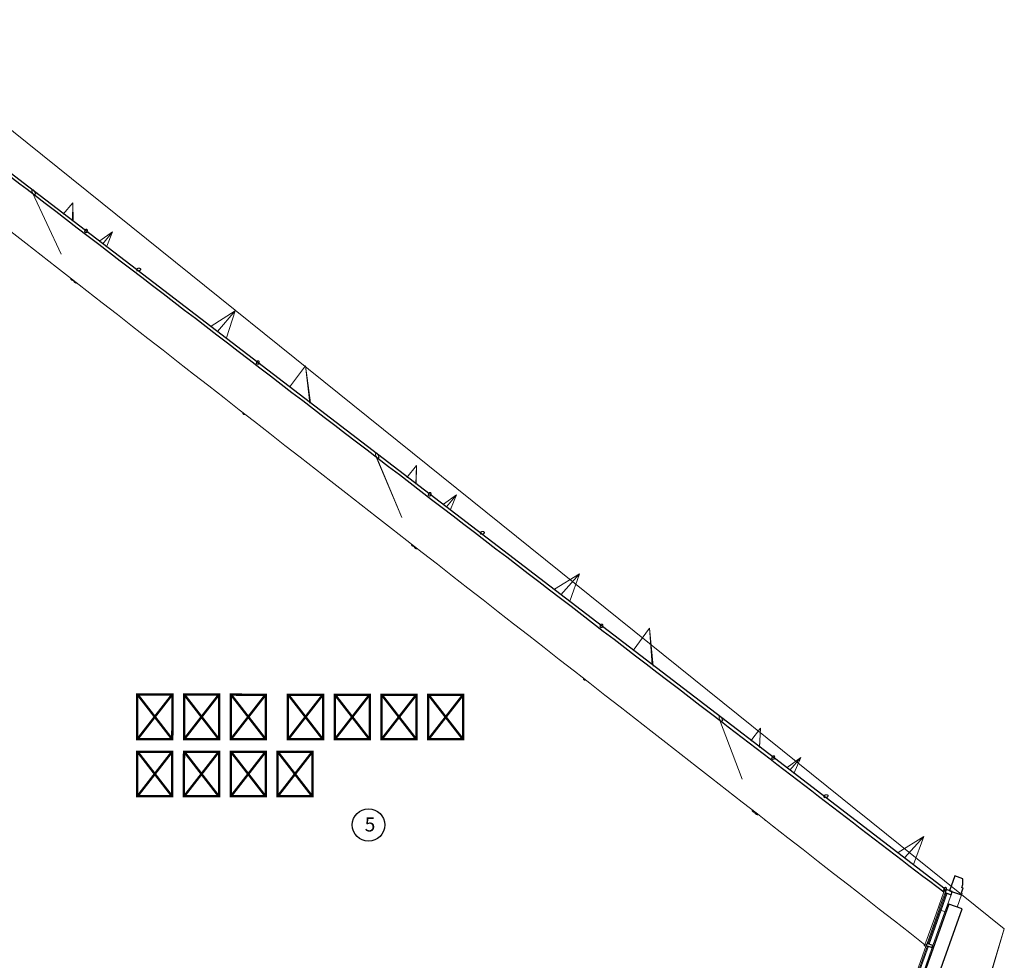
# Model space of a CAD drawing. Header units: millimetres. Extents: x 1512 to 2105, y 794 to 1149.
# Tile 47 of 256: x 1642 to 1665, y 889 to 912. Entities that reach past the tile are written whole.
import ezdxf

# ---------------------------------------------------------------- set-up
doc = ezdxf.new("R2010")
doc.units = ezdxf.units.MM
for name, color, linetype, lineweight in [('A-GENM', 13, 'Continuous', 9), ('A-GLAZ-CURT', 52, 'Continuous', 9), ('A-GLAZ-CWMG', 51, 'Continuous', 9), ('A-WALL', 113, 'Continuous', 9)]:
    doc.layers.add(name, color=color, linetype=linetype, lineweight=lineweight)
doc.styles.get("Standard").update_dxf_attribs({"font": 'arial.ttf'})

# ---------------------------------------------------------------- blocks, each defined once
blk = doc.blocks.new('Generic Models 1 - Generic Models 1-135348-همکف')
at = {"layer": 'A-GENM'}
for p, q in [((-85.546, 23.286), (-136.734, 64.375)), ((-85.546, 23.286), (-100.58, -26.931)), ((-85.868, 22.238), (-85.546, 23.286))]:
    blk.add_line(p, q, dxfattribs=at)
blk = doc.blocks.new('Generic Models 2 - Generic Models 2-140614-همکف')
at = {"layer": 'A-GENM', "lineweight": 25}
for p, q in [((-86.72, 24.541), (-86.845, 24.19)), ((-86.531, 24.474), (-86.72, 24.541)), ((-86.555, 24.263), (-86.528, 24.341)), ((-86.528, 24.341), (-86.531, 24.474)), ((-86.845, 24.19), (-86.562, 24.09)), ((-86.562, 24.149), (-86.526, 24.252)), ((-86.543, 24.143), (-86.562, 24.149)), ((-86.562, 24.09), (-86.543, 24.143)), ((-86.526, 24.252), (-86.555, 24.263))]:
    blk.add_line(p, q, dxfattribs=at)
at = {"layer": 'A-GENM'}
for p, q in [((-86.663, 23.804), (-86.562, 24.09)), ((-87.221, 22.871), (-87.242, 22.879))]:
    blk.add_line(p, q, dxfattribs=at)
blk = doc.blocks.new('Generic Models 3 - Generic Models 3-147078-همکف')
at = {"layer": 'A-GENM', "lineweight": 25}
for p, q in [((-86.865, 23.875), (-89.832, 15.496)), ((-86.547, 23.763), (-86.865, 23.875)), ((-89.514, 15.383), (-86.547, 23.763))]:
    blk.add_line(p, q, dxfattribs=at)
blk = doc.blocks.new('Rectangular Mullion - 50 x 150mm-137296-همکف')
at = {"layer": 'A-GLAZ-CWMG'}
for p, q in [((-87.09, 23.758), (-87.095, 23.744)), ((-86.949, 23.708), (-86.954, 23.694))]:
    blk.add_line(p, q, dxfattribs=at)
blk = doc.blocks.new('System Panel - Glazed-137446-همکف')
at = {"layer": 'A-GLAZ-CURT', "lineweight": 18}
for p, q in [((0.736, 0.049), (-0.736, 0.049)), ((-0.736, 0.049), (-0.736, 0.024)), ((-0.736, 0.024), (0.736, 0.024)), ((0.736, 0.024), (0.736, 0.049))]:
    blk.add_line(p, q, dxfattribs=at)
blk = doc.blocks.new('System Panel - Glazed-137447-همکف')
at = {"layer": 'A-GLAZ-CURT', "lineweight": 18}
for p, q in [((0.544, 0.049), (-0.736, 0.049)), ((-0.736, 0.049), (-0.736, 0.024)), ((-0.736, 0.024), (0.544, 0.024)), ((0.544, 0.024), (0.544, 0.049))]:
    blk.add_line(p, q, dxfattribs=at)
blk = doc.blocks.new('Rectangular Mullion - 50 x 150mm-137341-همکف')
at = {"layer": 'A-GLAZ-CWMG'}
for p, q in [((-86.952, 24.148), (-87.09, 23.758)), ((-86.811, 24.097), (-86.949, 23.708))]:
    blk.add_line(p, q, dxfattribs=at)
at = {"layer": 'A-GLAZ-CWMG', "lineweight": 25}
for p, q in [((-86.927, 24.219), (-86.952, 24.148)), ((-86.952, 24.148), (-86.811, 24.097)), ((-86.786, 24.169), (-86.927, 24.219)), ((-86.811, 24.097), (-86.786, 24.169))]:
    blk.add_line(p, q, dxfattribs=at)
blk = doc.blocks.new('Rectangular Mullion - 50 x 150mm-137349-همکف')
at = {"layer": 'A-GLAZ-CWMG'}
for p, q in [((-96.013, -1.445), (-95.522, -0.058)), ((-95.38, -0.108), (-95.871, -1.495))]:
    blk.add_line(p, q, dxfattribs=at)
blk = doc.blocks.new('Rectangular Mullion - 50 x 150mm-137350-همکف')
at = {"layer": 'A-GLAZ-CWMG'}
for p, q in [((-87.379, 22.941), (-87.095, 23.744)), ((-86.954, 23.694), (-87.238, 22.891)), ((-87.071, 23.736), (-87.095, 23.744)), ((-86.954, 23.694), (-87.048, 23.728))]:
    blk.add_line(p, q, dxfattribs=at)
blk = doc.blocks.new('Rectangular Mullion - 50 x 150mm-137391-همکف')
at = {"layer": 'A-GLAZ-CWMG', "lineweight": 25}
for p, q in [((-0.025, 0.075), (0.025, 0.075)), ((-0.025, -0.075), (-0.025, 0.075)), ((0.025, 0.075), (0.025, -0.075)), ((0.025, -0.075), (-0.025, -0.075))]:
    blk.add_line(p, q, dxfattribs=at)
blk = doc.blocks.new('Family2 - Family2-157025-همکف')
at = {"layer": 'A-GLAZ-CURT'}
for p, q in [((-91.058, 27.356), (-91.071, 27.317)), ((-91.014, 27.298), (-91.001, 27.337)), ((-90.705, 27.108), (-90.378, 27.344)), ((-90.636, 27.045), (-90.378, 27.344)), ((-90.636, 27.045), (-90.378, 27.344)), ((-90.539, 26.987), (-90.378, 27.344)), ((-90.705, 27.108), (-90.71, 27.102)), ((-90.539, 26.987), (-90.548, 26.978)), ((-89.788, 26.461), (-89.854, 26.447)), ((-89.851, 26.445), (-89.811, 26.453)), ((-89.823, 26.393), (-89.776, 26.402)), ((-91.488, 26.071), (-91.496, 26.048)), ((-91.496, 26.047), (-91.465, 26.053))]:
    blk.add_line(p, q, dxfattribs=at)
at = {"layer": 'A-GLAZ-CURT', "lineweight": 18}
for p, q in [((-89.833, 26.423), (-89.831, 26.417)), ((-89.831, 26.417), (-89.827, 26.412)), ((-89.825, 26.442), (-89.83, 26.436)), ((-89.827, 26.411), (-89.821, 26.407)), ((-89.819, 26.448), (-89.825, 26.442)), ((-89.811, 26.453), (-89.818, 26.448)), ((-89.801, 26.457), (-89.81, 26.453)), ((-89.804, 26.401), (-89.795, 26.401)), ((-89.794, 26.401), (-89.784, 26.401))]:
    blk.add_line(p, q, dxfattribs=at)
at = {"layer": 'A-GLAZ-CURT', "lineweight": 18, "flags": 128}
for points in [[(-91.055, 27.364), (-91.058, 27.355), (-91.061, 27.345), (-91.062, 27.336), (-91.061, 27.327), (-91.058, 27.318), (-91.055, 27.312), (-91.05, 27.307), (-91.044, 27.304), (-91.037, 27.303), (-91.03, 27.304), (-91.023, 27.307), (-91.016, 27.313), (-91.01, 27.32), (-91.005, 27.328)], [(-91.005, 27.328), (-91.001, 27.337), (-90.999, 27.347), (-90.998, 27.357), (-90.999, 27.366), (-91.001, 27.374), (-91.005, 27.381), (-91.01, 27.386), (-91.016, 27.389), (-91.023, 27.39), (-91.03, 27.388), (-91.037, 27.385), (-91.044, 27.38), (-91.05, 27.373), (-91.055, 27.364)], [(-89.83, 26.436), (-89.833, 26.429), (-89.833, 26.423)], [(-89.821, 26.407), (-89.813, 26.404), (-89.805, 26.402)], [(-89.753, 26.411), (-89.745, 26.416), (-89.738, 26.422), (-89.733, 26.428), (-89.731, 26.435), (-89.73, 26.441), (-89.732, 26.447), (-89.736, 26.452), (-89.742, 26.457), (-89.75, 26.46), (-89.759, 26.462), (-89.769, 26.463), (-89.78, 26.462), (-89.791, 26.461), (-89.801, 26.458)], [(-89.783, 26.401), (-89.773, 26.403), (-89.762, 26.406), (-89.753, 26.411)]]:
    blk.add_lwpolyline(points, dxfattribs=at)
at = {"layer": 'A-GLAZ-CURT'}
blk.add_open_spline([(-91.475, 26.061), (-91.476, 26.06), (-91.477, 26.059), (-91.48, 26.057), (-91.482, 26.056), (-91.484, 26.054), (-91.486, 26.053), (-91.488, 26.051), (-91.49, 26.049), (-91.492, 26.048), (-91.494, 26.047), (-91.495, 26.047), (-91.496, 26.047), (-91.496, 26.047), (-91.497, 26.047), (-91.496, 26.047), (-91.496, 26.048)], degree=3, knots=[0.5865531, 0.5865531, 0.5865531, 0.5865531, 0.6041667, 0.625, 0.6458333, 0.6666667, 0.6875, 0.7083333, 0.75, 0.7708333, 0.7916667, 0.8333333, 0.8541667, 0.875, 0.9166667, 0.932902, 0.932902, 0.932902, 0.932902], dxfattribs=at)
blk = doc.blocks.new('Family2 - Family2-157028-همکف')
at = {"layer": 'A-GLAZ-CURT'}
for p, q in [((-99.217, 33.592), (-99.228, 33.554)), ((-99.17, 33.537), (-99.159, 33.575)), ((-98.863, 33.346), (-98.549, 33.571)), ((-98.793, 33.282), (-98.549, 33.571)), ((-98.793, 33.282), (-98.549, 33.571)), ((-98.698, 33.225), (-98.549, 33.571)), ((-98.863, 33.346), (-98.868, 33.339)), ((-98.698, 33.225), (-98.707, 33.216)), ((-97.945, 32.699), (-98.015, 32.687)), ((-98.01, 32.683), (-97.969, 32.691)), ((-97.98, 32.632), (-97.935, 32.64)), ((-99.577, 32.368), (-99.582, 32.348)), ((-99.582, 32.347), (-99.556, 32.352))]:
    blk.add_line(p, q, dxfattribs=at)
at = {"layer": 'A-GLAZ-CURT', "lineweight": 18}
for p, q in [((-97.99, 32.667), (-97.99, 32.661)), ((-97.99, 32.661), (-97.988, 32.655)), ((-97.987, 32.655), (-97.984, 32.65)), ((-97.983, 32.649), (-97.978, 32.645)), ((-97.977, 32.645), (-97.97, 32.642)), ((-97.969, 32.691), (-97.976, 32.686)), ((-97.96, 32.695), (-97.969, 32.691)), ((-97.95, 32.698), (-97.959, 32.695))]:
    blk.add_line(p, q, dxfattribs=at)
at = {"layer": 'A-GLAZ-CURT', "lineweight": 18, "flags": 128}
for points in [[(-99.213, 33.602), (-99.216, 33.593), (-99.218, 33.584), (-99.219, 33.574), (-99.218, 33.565), (-99.216, 33.557), (-99.212, 33.55), (-99.207, 33.545), (-99.201, 33.542), (-99.194, 33.541), (-99.187, 33.542), (-99.18, 33.546), (-99.174, 33.551), (-99.168, 33.557), (-99.163, 33.565)], [(-99.163, 33.565), (-99.159, 33.574), (-99.157, 33.584), (-99.157, 33.593), (-99.158, 33.602), (-99.16, 33.61), (-99.164, 33.617), (-99.169, 33.622), (-99.175, 33.625), (-99.182, 33.626), (-99.189, 33.625), (-99.196, 33.622), (-99.202, 33.617), (-99.208, 33.61), (-99.213, 33.602)], [(-97.977, 32.686), (-97.983, 32.68), (-97.987, 32.674), (-97.989, 32.667)], [(-97.969, 32.642), (-97.96, 32.639), (-97.951, 32.639), (-97.94, 32.639), (-97.93, 32.641), (-97.92, 32.644), (-97.911, 32.648)], [(-97.911, 32.648), (-97.903, 32.653), (-97.897, 32.659), (-97.892, 32.665), (-97.89, 32.672), (-97.89, 32.678), (-97.892, 32.684), (-97.896, 32.689), (-97.902, 32.694), (-97.91, 32.697), (-97.919, 32.699), (-97.929, 32.7), (-97.939, 32.7), (-97.949, 32.698)]]:
    blk.add_lwpolyline(points, dxfattribs=at)
at = {"layer": 'A-GLAZ-CURT'}
for points, knots in [([(-99.582, 32.347), (-99.582, 32.347), (-99.582, 32.347), (-99.583, 32.347), (-99.583, 32.348), (-99.583, 32.348)], [0.83569754, 0.83569754, 0.83569754, 0.83569754, 0.85416667, 0.875, 0.91666667, 0.91666667, 0.91666667, 0.91666667]), ([(-99.565, 32.358), (-99.565, 32.358), (-99.566, 32.357), (-99.567, 32.356), (-99.57, 32.355), (-99.572, 32.353), (-99.575, 32.351), (-99.577, 32.349), (-99.579, 32.348), (-99.58, 32.348), (-99.581, 32.347), (-99.582, 32.347)], [0.599151, 0.599151, 0.599151, 0.599151, 0.6041667, 0.625, 0.6458333, 0.6666667, 0.7083333, 0.75, 0.7708333, 0.7916667, 0.8333333, 0.8333333, 0.8333333, 0.8333333])]:
    blk.add_open_spline(points, degree=3, knots=knots, dxfattribs=at)
blk = doc.blocks.new('Family2 - Family2-157031-همکف')
at = {"layer": 'A-GLAZ-CURT'}
for p, q in [((-107.375, 39.828), (-107.384, 39.791)), ((-107.326, 39.776), (-107.317, 39.814)), ((-107.021, 39.583), (-106.719, 39.798)), ((-106.95, 39.519), (-106.719, 39.798)), ((-106.95, 39.519), (-106.719, 39.798)), ((-106.857, 39.463), (-106.719, 39.798)), ((-107.021, 39.583), (-107.026, 39.576)), ((-106.857, 39.463), (-106.866, 39.454)), ((-106.102, 38.937), (-106.175, 38.926)), ((-106.17, 38.922), (-106.127, 38.928)), ((-106.138, 38.871), (-106.094, 38.877)), ((-107.665, 38.664), (-107.669, 38.648)), ((-107.668, 38.647), (-107.647, 38.65))]:
    blk.add_line(p, q, dxfattribs=at)
at = {"layer": 'A-GLAZ-CURT', "lineweight": 18}
for p, q in [((-106.144, 38.912), (-106.146, 38.906)), ((-106.146, 38.905), (-106.146, 38.899)), ((-106.146, 38.899), (-106.144, 38.893)), ((-106.14, 38.918), (-106.144, 38.912)), ((-106.144, 38.893), (-106.14, 38.888)), ((-106.135, 38.923), (-106.14, 38.918)), ((-106.14, 38.888), (-106.134, 38.883)), ((-106.127, 38.928), (-106.134, 38.924)), ((-106.133, 38.883), (-106.126, 38.88)), ((-106.118, 38.932), (-106.127, 38.929)), ((-106.126, 38.88), (-106.117, 38.877)), ((-106.109, 38.935), (-106.118, 38.933)), ((-106.117, 38.877), (-106.108, 38.876))]:
    blk.add_line(p, q, dxfattribs=at)
at = {"layer": 'A-GLAZ-CURT', "lineweight": 18, "flags": 128}
for points in [[(-107.371, 39.84), (-107.374, 39.831), (-107.376, 39.822), (-107.377, 39.812), (-107.376, 39.804), (-107.373, 39.796), (-107.369, 39.789), (-107.364, 39.784), (-107.358, 39.781), (-107.351, 39.78), (-107.344, 39.781), (-107.337, 39.784), (-107.331, 39.789), (-107.325, 39.795), (-107.321, 39.803)], [(-107.321, 39.803), (-107.317, 39.811), (-107.316, 39.821), (-107.315, 39.83), (-107.316, 39.839), (-107.319, 39.847), (-107.323, 39.853), (-107.328, 39.858), (-107.334, 39.861), (-107.341, 39.863), (-107.348, 39.862), (-107.354, 39.859), (-107.361, 39.854), (-107.366, 39.847), (-107.371, 39.84)], [(-106.069, 38.885), (-106.061, 38.89), (-106.055, 38.896), (-106.051, 38.902), (-106.049, 38.909), (-106.05, 38.915), (-106.052, 38.921), (-106.056, 38.926), (-106.062, 38.931), (-106.07, 38.934), (-106.079, 38.936), (-106.089, 38.937), (-106.099, 38.937), (-106.108, 38.936)], [(-106.107, 38.876), (-106.097, 38.877), (-106.087, 38.878), (-106.077, 38.881), (-106.069, 38.885)]]:
    blk.add_lwpolyline(points, dxfattribs=at)
at = {"layer": 'A-GLAZ-CURT'}
blk.add_open_spline([(-107.655, 38.655), (-107.655, 38.655), (-107.657, 38.654), (-107.659, 38.652), (-107.662, 38.65), (-107.664, 38.649), (-107.666, 38.648), (-107.667, 38.648), (-107.668, 38.647), (-107.668, 38.648), (-107.669, 38.648), (-107.669, 38.648), (-107.669, 38.649)], degree=3, knots=[0.6218498, 0.6218498, 0.6218498, 0.6218498, 0.625, 0.6666667, 0.7083333, 0.75, 0.7708333, 0.7916667, 0.8333333, 0.8541667, 0.875, 0.9166667, 0.9166667, 0.9166667, 0.9166667], dxfattribs=at)
blk = doc.blocks.new('Family2 - Family2-157047-همکف')
at = {"layer": 'A-GLAZ-CURT'}
for p, q in [((-92.228, 28.215), (-92.25, 28.271)), ((-92.306, 28.25), (-91.766, 26.83)), ((-91.566, 27.739), (-91.334, 28.045)), ((-91.359, 27.598), (-91.334, 28.045)), ((-91.359, 27.598), (-91.334, 28.045)), ((-91.356, 27.585), (-91.334, 28.045)), ((-91.058, 27.356), (-91.071, 27.317)), ((-91.014, 27.298), (-91.001, 27.337)), ((-91.474, 26.06), (-91.455, 26.012)), ((-91.447, 26.01), (-91.448, 26.007))]:
    blk.add_line(p, q, dxfattribs=at)
at = {"layer": 'A-GLAZ-CURT', "lineweight": 18}
for p, q in [((-92.301, 28.24), (-92.296, 28.229)), ((-92.243, 28.245), (-92.245, 28.256)), ((-92.241, 28.234), (-92.243, 28.244)), ((-92.243, 28.214), (-92.242, 28.223)), ((-92.242, 28.223), (-92.241, 28.233))]:
    blk.add_line(p, q, dxfattribs=at)
at = {"layer": 'A-GLAZ-CURT', "lineweight": 18, "flags": 128}
for points in [[(-92.245, 28.257), (-92.249, 28.269), (-92.254, 28.281), (-92.26, 28.292), (-92.266, 28.302), (-92.273, 28.31), (-92.281, 28.317), (-92.288, 28.321), (-92.294, 28.322), (-92.3, 28.322), (-92.305, 28.319), (-92.31, 28.314), (-92.312, 28.306), (-92.314, 28.297), (-92.314, 28.287)], [(-92.314, 28.287), (-92.313, 28.276), (-92.31, 28.264), (-92.306, 28.251), (-92.302, 28.241)], [(-92.296, 28.229), (-92.289, 28.219), (-92.282, 28.211), (-92.275, 28.204), (-92.268, 28.2)], [(-92.268, 28.2), (-92.261, 28.198), (-92.255, 28.199), (-92.25, 28.202)], [(-92.25, 28.202), (-92.246, 28.207), (-92.243, 28.214)], [(-91.055, 27.364), (-91.058, 27.355), (-91.061, 27.345), (-91.062, 27.336), (-91.061, 27.327), (-91.058, 27.318), (-91.055, 27.312), (-91.05, 27.307), (-91.044, 27.304), (-91.037, 27.303), (-91.03, 27.304), (-91.023, 27.307), (-91.016, 27.313), (-91.01, 27.32), (-91.005, 27.328)], [(-91.005, 27.328), (-91.001, 27.337), (-90.999, 27.347), (-90.998, 27.357), (-90.999, 27.366), (-91.001, 27.374), (-91.005, 27.381), (-91.01, 27.386), (-91.016, 27.389), (-91.023, 27.39), (-91.03, 27.388), (-91.037, 27.385), (-91.044, 27.38), (-91.05, 27.373), (-91.055, 27.364)]]:
    blk.add_lwpolyline(points, dxfattribs=at)
at = {"layer": 'A-GLAZ-CURT'}
blk.add_open_spline([(-91.458, 26.021), (-91.458, 26.02), (-91.457, 26.018), (-91.457, 26.015), (-91.456, 26.012), (-91.455, 26.009), (-91.453, 26.007), (-91.452, 26.006), (-91.451, 26.005), (-91.449, 26.005), (-91.448, 26.006), (-91.448, 26.007)], degree=3, knots=[0.7293074, 0.7293074, 0.7293074, 0.7293074, 0.75, 0.7708333, 0.7916667, 0.8333333, 0.8541667, 0.875, 0.9166667, 0.9583333, 1, 1, 1, 1], dxfattribs=at)
blk.add_open_spline([(-91.448, 26.007), (-91.447, 26.007), (-91.447, 26.008), (-91.446, 26.009)], degree=3, dxfattribs=at)
blk = doc.blocks.new('Family2 - Family2-157051-همکف')
at = {"layer": 'A-GLAZ-CURT'}
for p, q in [((-100.463, 34.486), (-99.848, 33.035)), ((-100.385, 34.455), (-100.408, 34.51)), ((-99.728, 33.98), (-99.499, 34.268)), ((-99.514, 33.823), (-99.499, 34.268)), ((-99.507, 33.827), (-99.499, 34.268)), ((-99.507, 33.827), (-99.499, 34.268)), ((-99.217, 33.592), (-99.228, 33.554)), ((-99.17, 33.537), (-99.159, 33.575)), ((-99.56, 32.355), (-99.542, 32.313))]:
    blk.add_line(p, q, dxfattribs=at)
at = {"layer": 'A-GLAZ-CURT', "lineweight": 18}
for p, q in [((-100.454, 34.468), (-100.448, 34.459)), ((-100.447, 34.458), (-100.441, 34.451)), ((-100.44, 34.45), (-100.433, 34.444)), ((-100.433, 34.444), (-100.426, 34.44)), ((-100.426, 34.439), (-100.419, 34.437)), ((-100.419, 34.437), (-100.413, 34.438)), ((-100.413, 34.438), (-100.408, 34.44)), ((-100.407, 34.44), (-100.403, 34.445)), ((-100.403, 34.493), (-100.406, 34.504)), ((-100.403, 34.445), (-100.4, 34.451)), ((-100.4, 34.482), (-100.402, 34.492)), ((-100.399, 34.471), (-100.4, 34.481)), ((-100.4, 34.452), (-100.399, 34.46)), ((-100.399, 34.461), (-100.399, 34.47))]:
    blk.add_line(p, q, dxfattribs=at)
at = {"layer": 'A-GLAZ-CURT', "lineweight": 18, "flags": 128}
for points in [[(-100.407, 34.505), (-100.412, 34.517), (-100.418, 34.528), (-100.424, 34.538), (-100.432, 34.546), (-100.439, 34.552), (-100.446, 34.556), (-100.453, 34.559), (-100.459, 34.558), (-100.464, 34.556), (-100.469, 34.551), (-100.471, 34.544), (-100.473, 34.535), (-100.473, 34.525)], [(-100.473, 34.525), (-100.472, 34.514), (-100.469, 34.502), (-100.465, 34.491), (-100.461, 34.481)], [(-100.461, 34.48), (-100.46, 34.479), (-100.455, 34.469)], [(-99.213, 33.602), (-99.216, 33.593), (-99.218, 33.584), (-99.219, 33.574), (-99.218, 33.565), (-99.216, 33.557), (-99.212, 33.55), (-99.207, 33.545), (-99.201, 33.542), (-99.194, 33.541), (-99.187, 33.542), (-99.18, 33.546), (-99.174, 33.551), (-99.168, 33.557), (-99.163, 33.565)], [(-99.163, 33.565), (-99.159, 33.574), (-99.157, 33.584), (-99.157, 33.593), (-99.158, 33.602), (-99.16, 33.61), (-99.164, 33.617), (-99.169, 33.622), (-99.175, 33.625), (-99.182, 33.626), (-99.189, 33.625), (-99.196, 33.622), (-99.202, 33.617), (-99.208, 33.61), (-99.213, 33.602)]]:
    blk.add_lwpolyline(points, dxfattribs=at)
at = {"layer": 'A-GLAZ-CURT'}
blk.add_open_spline([(-99.545, 32.319), (-99.544, 32.318), (-99.544, 32.317), (-99.543, 32.315), (-99.542, 32.312), (-99.541, 32.309), (-99.539, 32.307), (-99.538, 32.306), (-99.537, 32.305), (-99.535, 32.305), (-99.534, 32.306), (-99.533, 32.307)], degree=3, knots=[0.7394732, 0.7394732, 0.7394732, 0.7394732, 0.75, 0.7708333, 0.7916667, 0.8333333, 0.8541667, 0.875, 0.9166667, 0.9583333, 1, 1, 1, 1], dxfattribs=at)
blk = doc.blocks.new('Family2 - Family2-157055-همکف')
at = {"layer": 'A-GLAZ-CURT'}
for p, q in [((-108.621, 40.723), (-107.937, 39.268)), ((-108.542, 40.695), (-108.567, 40.748)), ((-107.891, 40.22), (-107.663, 40.491)), ((-107.672, 40.06), (-107.663, 40.491)), ((-107.653, 40.056), (-107.663, 40.491)), ((-107.653, 40.056), (-107.663, 40.491)), ((-107.375, 39.828), (-107.384, 39.791)), ((-107.326, 39.776), (-107.317, 39.814)), ((-107.646, 38.65), (-107.629, 38.614))]:
    blk.add_line(p, q, dxfattribs=at)
at = {"layer": 'A-GLAZ-CURT', "lineweight": 18}
for p, q in [((-108.613, 40.708), (-108.61, 40.704)), ((-108.61, 40.703), (-108.607, 40.699)), ((-108.606, 40.698), (-108.599, 40.69)), ((-108.598, 40.69), (-108.592, 40.684)), ((-108.591, 40.683), (-108.584, 40.679)), ((-108.584, 40.679), (-108.577, 40.676)), ((-108.576, 40.676), (-108.571, 40.676)), ((-108.57, 40.676), (-108.565, 40.678)), ((-108.565, 40.679), (-108.561, 40.683)), ((-108.56, 40.73), (-108.563, 40.74)), ((-108.56, 40.683), (-108.558, 40.689)), ((-108.557, 40.718), (-108.559, 40.728)), ((-108.556, 40.707), (-108.557, 40.717)), ((-108.557, 40.689), (-108.556, 40.697)), ((-108.556, 40.698), (-108.556, 40.706))]:
    blk.add_line(p, q, dxfattribs=at)
at = {"layer": 'A-GLAZ-CURT', "lineweight": 18, "flags": 128}
for points in [[(-108.564, 40.741), (-108.569, 40.753), (-108.575, 40.763), (-108.582, 40.773), (-108.589, 40.781), (-108.597, 40.788), (-108.604, 40.792), (-108.611, 40.795), (-108.618, 40.795), (-108.623, 40.792), (-108.628, 40.788), (-108.631, 40.781), (-108.632, 40.773), (-108.632, 40.764)], [(-108.632, 40.764), (-108.631, 40.753), (-108.628, 40.741), (-108.624, 40.73), (-108.62, 40.72)], [(-108.62, 40.72), (-108.619, 40.718), (-108.613, 40.708)], [(-107.371, 39.84), (-107.374, 39.831), (-107.376, 39.822), (-107.377, 39.812), (-107.376, 39.804), (-107.373, 39.796), (-107.369, 39.789), (-107.364, 39.784), (-107.358, 39.781), (-107.351, 39.78), (-107.344, 39.781), (-107.337, 39.784), (-107.331, 39.789), (-107.325, 39.795), (-107.321, 39.803)], [(-107.321, 39.803), (-107.317, 39.811), (-107.316, 39.821), (-107.315, 39.83), (-107.316, 39.839), (-107.319, 39.847), (-107.323, 39.853), (-107.328, 39.858), (-107.334, 39.861), (-107.341, 39.863), (-107.348, 39.862), (-107.354, 39.859), (-107.361, 39.854), (-107.366, 39.847), (-107.371, 39.84)]]:
    blk.add_lwpolyline(points, dxfattribs=at)
at = {"layer": 'A-GLAZ-CURT'}
blk.add_open_spline([(-107.63, 38.616), (-107.63, 38.616), (-107.63, 38.614), (-107.628, 38.611), (-107.627, 38.609), (-107.625, 38.607), (-107.624, 38.606), (-107.622, 38.605), (-107.621, 38.605), (-107.621, 38.605)], degree=3, knots=[0.7554543, 0.7554543, 0.7554543, 0.7554543, 0.7708333, 0.7916667, 0.8333333, 0.8541667, 0.875, 0.9166667, 0.9444116, 0.9444116, 0.9444116, 0.9444116], dxfattribs=at)

msp = doc.modelspace()

# ---------------------------------------------------------------- linework, layer by layer
msp.add_circle((1650.319, 892.515), 0.385)
at = {"layer": 'A-GLAZ-CURT'}
for p, q in [((1642.343, 907.505), (1643.026, 906.05)), ((1642.422, 907.477), (1642.397, 907.531)), ((1644.861, 905.717), (1644.788, 905.706)), ((1644.792, 905.703), (1644.837, 905.709)), ((1644.825, 905.651), (1644.869, 905.658)), ((1643.295, 905.432), (1643.297, 905.432)), ((1643.303, 905.432), (1643.314, 905.433)), ((1643.315, 905.432), (1643.324, 905.411)), ((1647.154, 904.705), (1646.584, 904.347)), ((1647.154, 904.705), (1646.733, 904.217)), ((1647.154, 904.705), (1646.733, 904.217)), ((1647.154, 904.705), (1646.946, 904.064)), ((1646.575, 904.338), (1646.584, 904.347)), ((1646.941, 904.058), (1646.946, 904.064)), ((1647.665, 903.488), (1647.655, 903.451)), ((1647.665, 903.488), (1647.655, 903.451)), ((1647.713, 903.435), (1647.723, 903.473)), ((1647.713, 903.435), (1647.723, 903.473)), ((1648.821, 903.406), (1648.443, 902.896)), ((1648.821, 903.406), (1648.94, 902.526)), ((1648.821, 903.406), (1648.929, 902.518)), ((1648.821, 903.406), (1648.94, 902.526)), ((1647.339, 902.294), (1647.338, 902.29)), ((1647.339, 902.294), (1647.338, 902.29)), ((1650.496, 901.262), (1651.11, 899.81)), ((1650.574, 901.231), (1650.551, 901.286)), ((1653.013, 899.473), (1652.943, 899.461)), ((1652.947, 899.458), (1652.99, 899.465)), ((1652.977, 899.406), (1653.023, 899.414)), ((1651.387, 899.126), (1651.401, 899.127)), ((1651.396, 899.131), (1651.405, 899.108)), ((1651.651, 898.933), (1651.652, 898.931)), ((1655.324, 898.474), (1654.735, 898.104)), ((1655.324, 898.474), (1654.883, 897.975)), ((1655.324, 898.474), (1654.883, 897.975)), ((1655.324, 898.474), (1655.099, 897.82)), ((1654.726, 898.095), (1654.735, 898.104)), ((1655.094, 897.814), (1655.099, 897.82)), ((1655.819, 897.246), (1655.806, 897.207)), ((1655.819, 897.246), (1655.806, 897.207)), ((1655.864, 897.189), (1655.876, 897.228)), ((1655.864, 897.189), (1655.876, 897.228)), ((1656.983, 897.181), (1656.596, 896.652)), ((1656.983, 897.181), (1657.051, 896.315)), ((1656.983, 897.181), (1657.073, 896.28)), ((1656.983, 897.181), (1657.051, 896.315)), ((1655.422, 895.992), (1655.421, 895.985)), ((1655.422, 895.992), (1655.421, 895.985)), ((1658.648, 895.019), (1659.187, 893.599)), ((1658.726, 894.984), (1658.705, 895.041)), ((1661.165, 893.229), (1661.099, 893.215)), ((1661.102, 893.213), (1661.143, 893.221)), ((1661.13, 893.16), (1661.177, 893.17)), ((1659.152, 893.082), (1659.146, 893.088)), ((1659.166, 893.073), (1659.152, 893.082)), ((1659.425, 892.869), (1659.427, 892.869)), ((1659.472, 892.82), (1659.487, 892.822)), ((1659.478, 892.829), (1659.486, 892.805)), ((1659.556, 892.768), (1659.558, 892.763)), ((1659.558, 892.763), (1659.559, 892.766)), ((1659.715, 892.645), (1659.737, 892.624)), ((1659.737, 892.624), (1659.754, 892.614)), ((1663.495, 892.245), (1662.887, 891.861)), ((1663.495, 892.245), (1663.034, 891.733)), ((1663.495, 892.245), (1663.034, 891.733)), ((1663.495, 892.245), (1663.252, 891.576)), ((1662.878, 891.852), (1662.887, 891.861)), ((1663.247, 891.57), (1663.252, 891.576)), ((1663.972, 891.003), (1663.958, 890.963)), ((1664.015, 890.943), (1664.029, 890.983)), ((1662.465, 890.5), (1662.465, 890.496)), ((1662.465, 890.496), (1662.465, 890.5)), ((1663.506, 889.689), (1663.503, 889.681))]:
    msp.add_line(p, q, dxfattribs=at)
at = {"layer": 'A-GLAZ-CURT', "lineweight": 18}
for p, q in [((1652.99, 899.465), (1652.982, 899.46)), ((1658.713, 895.002), (1658.712, 895.013))]:
    msp.add_line(p, q, dxfattribs=at)
at = {"layer": 'A-GLAZ-CURT', "lineweight": 18, "flags": 128}
for points in [[(1642.409, 907.488), (1642.408, 907.498), (1642.405, 907.51), (1642.401, 907.521), (1642.396, 907.533), (1642.39, 907.544), (1642.383, 907.554), (1642.376, 907.562), (1642.369, 907.569), (1642.361, 907.574), (1642.354, 907.577), (1642.348, 907.577), (1642.342, 907.575), (1642.337, 907.571), (1642.334, 907.565), (1642.332, 907.557), (1642.332, 907.548)], [(1642.332, 907.548), (1642.333, 907.537), (1642.335, 907.526), (1642.339, 907.514), (1642.344, 907.503), (1642.35, 907.492), (1642.357, 907.482), (1642.364, 907.473), (1642.372, 907.467), (1642.379, 907.462), (1642.386, 907.459), (1642.393, 907.459), (1642.399, 907.46), (1642.403, 907.464), (1642.406, 907.471), (1642.408, 907.478), (1642.409, 907.488)], [(1644.837, 905.709), (1644.829, 905.704), (1644.823, 905.699), (1644.819, 905.693), (1644.817, 905.686), (1644.816, 905.68), (1644.818, 905.674), (1644.823, 905.669), (1644.828, 905.664), (1644.836, 905.66), (1644.845, 905.658), (1644.854, 905.657), (1644.864, 905.657), (1644.875, 905.659), (1644.884, 905.661), (1644.893, 905.665)], [(1644.893, 905.665), (1644.901, 905.67), (1644.907, 905.676), (1644.911, 905.682), (1644.913, 905.688), (1644.913, 905.695), (1644.911, 905.701), (1644.907, 905.706), (1644.901, 905.711), (1644.894, 905.714), (1644.885, 905.717), (1644.875, 905.718), (1644.865, 905.718), (1644.855, 905.716), (1644.845, 905.713), (1644.837, 905.709)], [(1647.67, 903.5), (1647.666, 903.491), (1647.664, 903.482), (1647.663, 903.472), (1647.664, 903.463), (1647.666, 903.455), (1647.67, 903.449), (1647.675, 903.443), (1647.681, 903.44), (1647.688, 903.439), (1647.695, 903.44), (1647.702, 903.442), (1647.708, 903.447), (1647.714, 903.454), (1647.719, 903.461)], [(1647.67, 903.5), (1647.666, 903.491), (1647.664, 903.482), (1647.663, 903.472), (1647.664, 903.463), (1647.666, 903.455), (1647.67, 903.449), (1647.675, 903.443), (1647.681, 903.44), (1647.688, 903.439), (1647.695, 903.44), (1647.702, 903.442), (1647.708, 903.447), (1647.714, 903.454), (1647.719, 903.461)], [(1647.719, 903.461), (1647.722, 903.47), (1647.724, 903.479), (1647.725, 903.489), (1647.724, 903.498), (1647.722, 903.506), (1647.718, 903.513), (1647.713, 903.518), (1647.707, 903.521), (1647.701, 903.522), (1647.694, 903.522), (1647.687, 903.519), (1647.68, 903.514), (1647.674, 903.508), (1647.67, 903.5)], [(1647.719, 903.461), (1647.722, 903.47), (1647.724, 903.479), (1647.725, 903.489), (1647.724, 903.498), (1647.722, 903.506), (1647.718, 903.513), (1647.713, 903.518), (1647.707, 903.521), (1647.701, 903.522), (1647.694, 903.522), (1647.687, 903.519), (1647.68, 903.514), (1647.674, 903.508), (1647.67, 903.5)], [(1650.561, 901.245), (1650.56, 901.256), (1650.557, 901.267), (1650.553, 901.279), (1650.549, 901.291), (1650.543, 901.302), (1650.536, 901.312), (1650.529, 901.32), (1650.522, 901.327), (1650.514, 901.332), (1650.507, 901.334), (1650.501, 901.334), (1650.496, 901.332), (1650.491, 901.328), (1650.488, 901.321), (1650.486, 901.313), (1650.486, 901.303)], [(1650.486, 901.303), (1650.487, 901.292), (1650.49, 901.28), (1650.493, 901.268), (1650.498, 901.257), (1650.504, 901.246), (1650.51, 901.237)], [(1650.511, 901.236), (1650.518, 901.227), (1650.525, 901.221), (1650.532, 901.216), (1650.539, 901.213), (1650.546, 901.213), (1650.551, 901.216), (1650.555, 901.22), (1650.559, 901.227), (1650.56, 901.235), (1650.561, 901.245)], [(1652.982, 899.46), (1652.976, 899.455), (1652.971, 899.448), (1652.968, 899.442), (1652.968, 899.435), (1652.97, 899.429), (1652.974, 899.424), (1652.98, 899.419), (1652.987, 899.416), (1652.996, 899.414), (1653.006, 899.413), (1653.016, 899.413), (1653.027, 899.415), (1653.037, 899.417), (1653.046, 899.421)], [(1653.046, 899.421), (1653.054, 899.426), (1653.06, 899.432), (1653.065, 899.438), (1653.068, 899.445), (1653.068, 899.451), (1653.066, 899.457), (1653.062, 899.463), (1653.056, 899.467), (1653.049, 899.471), (1653.04, 899.473), (1653.03, 899.474), (1653.02, 899.474), (1653.009, 899.472), (1652.999, 899.469), (1652.99, 899.465)], [(1655.823, 897.256), (1655.819, 897.247), (1655.817, 897.237), (1655.816, 897.228), (1655.816, 897.218), (1655.819, 897.21), (1655.822, 897.203), (1655.827, 897.198), (1655.833, 897.195), (1655.84, 897.194), (1655.847, 897.195), (1655.854, 897.198), (1655.861, 897.203), (1655.867, 897.209), (1655.872, 897.218)], [(1655.823, 897.256), (1655.819, 897.247), (1655.817, 897.237), (1655.816, 897.228), (1655.816, 897.218), (1655.819, 897.21), (1655.822, 897.203), (1655.827, 897.198), (1655.833, 897.195), (1655.84, 897.194), (1655.847, 897.195), (1655.854, 897.198), (1655.861, 897.203), (1655.867, 897.209), (1655.872, 897.218)], [(1655.872, 897.218), (1655.876, 897.227), (1655.878, 897.236), (1655.879, 897.246), (1655.878, 897.255), (1655.876, 897.263), (1655.872, 897.27), (1655.867, 897.275), (1655.861, 897.278), (1655.855, 897.28), (1655.848, 897.279), (1655.841, 897.276), (1655.834, 897.27), (1655.828, 897.264), (1655.823, 897.256)], [(1655.872, 897.218), (1655.876, 897.227), (1655.878, 897.236), (1655.879, 897.246), (1655.878, 897.255), (1655.876, 897.263), (1655.872, 897.27), (1655.867, 897.275), (1655.861, 897.278), (1655.855, 897.28), (1655.848, 897.279), (1655.841, 897.276), (1655.834, 897.27), (1655.828, 897.264), (1655.823, 897.256)], [(1658.712, 895.014), (1658.71, 895.025), (1658.706, 895.037), (1658.701, 895.049), (1658.695, 895.06), (1658.689, 895.07), (1658.682, 895.079), (1658.675, 895.085), (1658.668, 895.09), (1658.661, 895.092), (1658.655, 895.092), (1658.65, 895.089), (1658.645, 895.084), (1658.642, 895.077), (1658.641, 895.068), (1658.64, 895.058)], [(1658.64, 895.058), (1658.641, 895.047), (1658.644, 895.035), (1658.647, 895.023), (1658.652, 895.011), (1658.658, 895), (1658.664, 894.99), (1658.671, 894.981), (1658.678, 894.975), (1658.685, 894.97), (1658.692, 894.968), (1658.698, 894.968), (1658.703, 894.971), (1658.708, 894.976), (1658.711, 894.983), (1658.713, 894.991), (1658.713, 895.002)], [(1661.143, 893.221), (1661.135, 893.216), (1661.128, 893.21), (1661.123, 893.204), (1661.12, 893.197), (1661.12, 893.191), (1661.121, 893.185), (1661.125, 893.179), (1661.131, 893.175), (1661.139, 893.171), (1661.148, 893.169), (1661.158, 893.168), (1661.168, 893.169), (1661.179, 893.17), (1661.189, 893.173), (1661.199, 893.178)], [(1661.199, 893.178), (1661.207, 893.183), (1661.214, 893.189), (1661.219, 893.195), (1661.222, 893.201), (1661.223, 893.208), (1661.221, 893.214), (1661.217, 893.219), (1661.211, 893.224), (1661.204, 893.227), (1661.195, 893.23), (1661.185, 893.231), (1661.174, 893.23), (1661.163, 893.228), (1661.153, 893.225), (1661.143, 893.221)], [(1664.025, 890.974), (1664.029, 890.983), (1664.031, 890.993), (1664.033, 891.003), (1664.032, 891.012), (1664.03, 891.02), (1664.026, 891.027), (1664.021, 891.032), (1664.015, 891.036), (1664.009, 891.037), (1664.002, 891.036), (1663.994, 891.032), (1663.988, 891.027), (1663.981, 891.02), (1663.976, 891.012)], [(1663.976, 891.012), (1663.972, 891.002), (1663.969, 890.992), (1663.968, 890.983), (1663.969, 890.973), (1663.971, 890.965), (1663.975, 890.958), (1663.979, 890.953), (1663.985, 890.95), (1663.992, 890.949), (1663.999, 890.95), (1664.006, 890.953), (1664.013, 890.958), (1664.02, 890.965), (1664.025, 890.974)]]:
    msp.add_lwpolyline(points, dxfattribs=at)
at = {"layer": 'A-GLAZ-CURT', "flags": 128}
for points in [[(1643.256, 905.478), (1643.255, 905.472), (1643.256, 905.466), (1643.258, 905.46), (1643.262, 905.453), (1643.267, 905.447), (1643.273, 905.442), (1643.279, 905.437), (1643.286, 905.434), (1643.293, 905.432), (1643.295, 905.432)], [(1643.323, 905.413), (1643.325, 905.408), (1643.329, 905.401), (1643.335, 905.395), (1643.341, 905.388), (1643.348, 905.382), (1643.355, 905.377), (1643.363, 905.372), (1643.371, 905.369), (1643.378, 905.367), (1643.385, 905.366), (1643.391, 905.366), (1643.395, 905.368), (1643.397, 905.369)], [(1647.338, 902.291), (1647.337, 902.285), (1647.338, 902.279), (1647.34, 902.273), (1647.344, 902.267), (1647.349, 902.262), (1647.355, 902.257), (1647.362, 902.253), (1647.368, 902.251), (1647.375, 902.251), (1647.381, 902.251), (1647.386, 902.254), (1647.389, 902.256)], [(1647.338, 902.291), (1647.337, 902.285), (1647.338, 902.279), (1647.34, 902.273), (1647.344, 902.267), (1647.349, 902.262), (1647.355, 902.257), (1647.362, 902.253), (1647.368, 902.251), (1647.375, 902.251), (1647.381, 902.251), (1647.386, 902.254), (1647.389, 902.256)], [(1651.341, 899.174), (1651.339, 899.171), (1651.338, 899.166), (1651.339, 899.16), (1651.342, 899.153), (1651.345, 899.147), (1651.35, 899.141), (1651.356, 899.136), (1651.363, 899.131), (1651.37, 899.128), (1651.377, 899.126), (1651.38, 899.126)], [(1651.404, 899.11), (1651.407, 899.104), (1651.411, 899.097), (1651.416, 899.091), (1651.422, 899.084), (1651.429, 899.079), (1651.436, 899.073), (1651.444, 899.069), (1651.451, 899.066), (1651.458, 899.063), (1651.465, 899.062), (1651.47, 899.063), (1651.475, 899.064), (1651.478, 899.067)], [(1655.421, 895.986), (1655.42, 895.98), (1655.42, 895.974), (1655.423, 895.968), (1655.427, 895.962), (1655.432, 895.957), (1655.437, 895.952), (1655.444, 895.949), (1655.451, 895.946), (1655.457, 895.946), (1655.463, 895.946), (1655.468, 895.949), (1655.472, 895.952)], [(1655.421, 895.986), (1655.42, 895.98), (1655.42, 895.974), (1655.423, 895.968), (1655.427, 895.962), (1655.432, 895.957), (1655.437, 895.952), (1655.444, 895.949), (1655.451, 895.946), (1655.457, 895.946), (1655.463, 895.946), (1655.468, 895.949), (1655.472, 895.952)], [(1659.425, 892.869), (1659.423, 892.864), (1659.422, 892.859), (1659.423, 892.854), (1659.425, 892.847), (1659.429, 892.841), (1659.434, 892.835), (1659.44, 892.83), (1659.447, 892.826), (1659.454, 892.822), (1659.46, 892.82), (1659.462, 892.82)], [(1659.486, 892.804), (1659.49, 892.798), (1659.494, 892.791), (1659.5, 892.784), (1659.506, 892.778), (1659.514, 892.772), (1659.522, 892.767), (1659.529, 892.763), (1659.537, 892.761), (1659.544, 892.759), (1659.55, 892.759), (1659.555, 892.761), (1659.558, 892.763)], [(1663.503, 889.68), (1663.502, 889.675), (1663.503, 889.669), (1663.505, 889.663), (1663.509, 889.657), (1663.514, 889.652), (1663.52, 889.647), (1663.526, 889.644), (1663.533, 889.642), (1663.539, 889.641), (1663.545, 889.641), (1663.548, 889.642)]]:
    msp.add_lwpolyline(points, dxfattribs=at)
at = {"layer": 'A-GLAZ-CURT'}
msp.add_ellipse((1663.543, 889.703), major_axis=(-0.0283, 0.01), ratio=0.659253, start_param=1.354756, end_param=2.567897, dxfattribs=at)
at = {"layer": 'A-WALL', "lineweight": 25}
for p, q in [((1644.852, 905.657), (1644.816, 905.684)), ((1664, 890.993), (1659.949, 894.096))]:
    msp.add_line(p, q, dxfattribs=at)
at = {"layer": 'A-WALL'}
msp.add_line((1663.522, 889.676), (1663.53, 889.687), dxfattribs=at)
at = {"layer": 'A-WALL', "lineweight": 25, "flags": 128}
for points in [[(1644.816, 905.684), (1642.259, 907.643), (1636.823, 911.806), (1636.7, 911.9)], [(1655.872, 897.218), (1653.13, 899.318), (1647.694, 903.481), (1644.853, 905.656)], [(1659.948, 894.096), (1658.565, 895.155), (1655.872, 897.218)], [(1663.966, 890.926), (1663.983, 890.959), (1664, 890.993)]]:
    msp.add_lwpolyline(points, dxfattribs=at)
at = {"layer": 'A-WALL', "flags": 128}
msp.add_lwpolyline([(1663.522, 889.676), (1663.744, 890.301), (1663.966, 890.926)], dxfattribs=at)
at = {"layer": 'A-WALL', "lineweight": 25}
msp.add_open_spline([(1615.232, 928.267), (1622.452, 922.735), (1631.505, 915.799), (1640.557, 908.863), (1642.39, 907.459)], degree=3, knots=[0, 0, 0, 0, 0.4444444, 0.5572647, 0.5572647, 0.5572647, 0.5572647], dxfattribs=at)
at = {"layer": 'A-WALL'}
msp.add_open_spline([(1640.382, 907.72), (1648.095, 901.705), (1655.808, 895.691), (1663.522, 889.676)], degree=3, dxfattribs=at)
at = {"layer": 'A-WALL', "lineweight": 25}
for points in [[(1642.391, 907.458), (1645.107, 905.376), (1647.824, 903.295), (1650.54, 901.213)], [(1650.541, 901.213), (1653.257, 899.132), (1655.974, 897.05), (1658.691, 894.968)], [(1658.691, 894.968), (1660.449, 893.621), (1662.208, 892.273), (1663.966, 890.926)]]:
    msp.add_open_spline(points, degree=3, dxfattribs=at)

# ---------------------------------------------------------------- block references
at = {"layer": 'A-GENM', "rotation": 359.9545470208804}
for name in ['Generic Models 1 - Generic Models 1-135348-همکف', 'Generic Models 2 - Generic Models 2-140614-همکف', 'Generic Models 3 - Generic Models 3-147078-همکف']:
    msp.add_blockref(name, (1750.932, 866.696), dxfattribs=at)
at = {"layer": 'A-GLAZ-CURT'}
for name, p, rotation in [('Family2 - Family2-157055-همکف', (1750.932, 866.696), 359.9545470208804), ('Family2 - Family2-157031-همکف', (1750.932, 866.696), 359.9545470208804), ('Family2 - Family2-157051-همکف', (1750.932, 866.696), 359.9545470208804), ('Family2 - Family2-157028-همکف', (1750.932, 866.696), 359.9545470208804), ('Family2 - Family2-157047-همکف', (1750.932, 866.696), 359.9545470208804), ('Family2 - Family2-157025-همکف', (1750.932, 866.696), 359.9545470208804), ('System Panel - Glazed-137447-همکف', (1663.887, 890.375), 70.45962233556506), ('System Panel - Glazed-137446-همکف', (1663.378, 888.941), 70.45962233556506)]:
    msp.add_blockref(name, p, dxfattribs=dict(at, rotation=rotation))
at = {"layer": 'A-GLAZ-CWMG', "rotation": 359.9545470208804}
for name, p in [('Rectangular Mullion - 50 x 150mm-137341-همکف', (1750.932, 866.696)), ('Rectangular Mullion - 50 x 150mm-137350-همکف', (1750.932, 866.696)), ('Rectangular Mullion - 50 x 150mm-137296-همکف', (1750.932, 866.696)), ('Rectangular Mullion - 50 x 150mm-137349-همکف', (1759.075, 889.642))]:
    msp.add_blockref(name, p, dxfattribs=at)
at = {"layer": 'A-GLAZ-CWMG', "extrusion": (0, 0, -1), "rotation": 109.5403776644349}
msp.add_blockref('Rectangular Mullion - 50 x 150mm-137391-همکف', (-1663.633, 889.658), dxfattribs=at)

# ---------------------------------------------------------------- texts
at = {"attachment_point": 1, "rotation": 359.9545}
for s, width, gutter_width, insert, char_height in [('{\\fArial|b0|i0|c178|p34;محل فروش کتاب}', 8.59707, 12.5, (1644.694, 895.472), 0.81289), ('5', 12.83273, 1.669, (1650.228, 892.695), 0.334)]:
    msp.add_mtext_dynamic_manual_height_columns(s, width=width, gutter_width=gutter_width, heights=[0], dxfattribs=dict(at, insert=insert, char_height=char_height))

doc.saveas('drawing.dxf')
